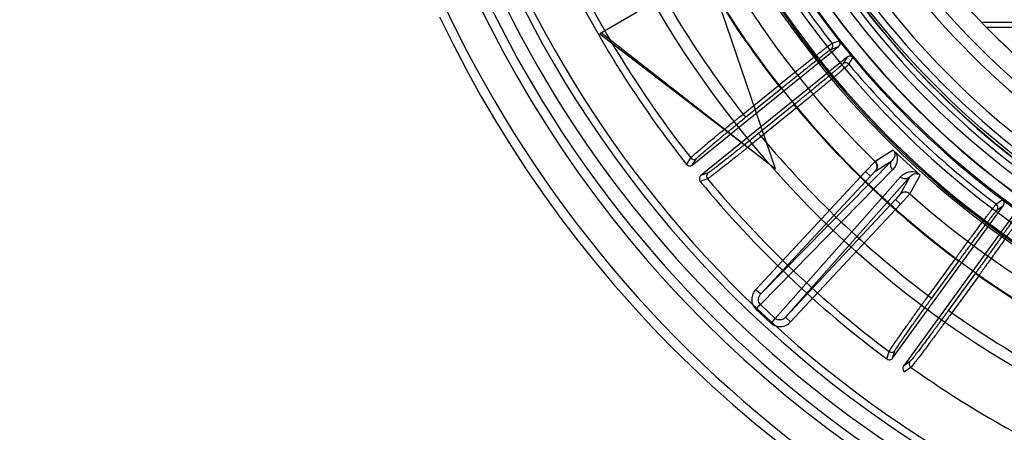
# Model space of a CAD drawing. Header units: millimetres. Extents: x 0 to 297, y 0 to 210.
# Tile 65 of 256: x 145.069 to 145.573, y 92.721 to 92.932. Entities that reach past the tile are written whole.
import ezdxf

# ---------------------------------------------------------------- set-up
doc = ezdxf.new("R2010")
doc.units = ezdxf.units.MM
doc.header["$LTSCALE"] = 16.335
doc.layers.get('0').update_dxf_attribs({"linetype": 'CONTINUOUS'})
for name, color, linetype in [('01_GLOBAL', 7, 'CONTINUOUS'), ('INTFCLR_144815', 7, 'CONTINUOUS'), ('INTFCLR_72935', 7, 'CONTINUOUS')]:
    doc.layers.add(name, color=color, linetype=linetype)

msp = doc.modelspace()

# ---------------------------------------------------------------- linework, layer by layer
at = {"color": 7, "linetype": 'Continuous'}
msp.add_circle((146.8548034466, 92.13446435), 2.66, dxfattribs=at)
at = {"color": 9, "linetype": 'Continuous'}
msp.add_arc((146.8548034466, 92.13446435), 2.6259090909, 92.9674534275, 177.0325465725, dxfattribs=at)
at = {"layer": '01_GLOBAL', "color": 7, "linetype": 'Continuous'}
msp.add_circle((146.8548034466, 92.13446435), 2.695, dxfattribs=at)
at = {"layer": 'INTFCLR_144815', "color": 6, "linetype": 'Continuous'}
for p, q in [((145.4559151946, 92.8558915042), (145.4213174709, 92.9571600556)), ((145.384944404, 92.9361600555), (145.3657626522, 92.92508546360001)), ((145.3657626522, 92.92508546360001), (145.4521979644, 92.8588003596)), ((145.3667578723, 92.9256600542), (145.4559151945, 92.8558915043)), ((145.4132022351, 92.8578673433), (145.4881980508, 92.91859775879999)), ((145.488851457, 92.9209472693), (145.48844793, 92.92150077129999)), ((145.4926032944, 92.913157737), (145.4175963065, 92.8524182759)), ((145.4950373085, 92.91330836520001), (145.4954947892, 92.9127985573)), ((145.5158315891, 92.75897496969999), (145.5726575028, 92.8371891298)), ((145.5726805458, 92.8396276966), (145.5721475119, 92.840057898)), ((145.578320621, 92.8330746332), (145.521487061, 92.7548499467))]:
    msp.add_line(p, q, dxfattribs=at)
at = {"layer": 'INTFCLR_144815', "color": 9, "linetype": 'Continuous'}
for p, q in [((145.4845003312, 92.91721513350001), (145.4881980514, 92.9185977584)), ((145.48844793, 92.92150077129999), (145.4848285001, 92.9201418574)), ((145.4926032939, 92.9131577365), (145.4904820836, 92.9098282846)), ((145.4934130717, 92.9095407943), (145.495494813, 92.9127985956)), ((145.4392275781, 92.8839560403), (145.4573068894, 92.8985963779)), ((145.4405489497, 92.88232428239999), (145.4586282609, 92.89696462)), ((145.4573068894, 92.8985963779), (145.4586282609, 92.89696462)), ((145.4652949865, 92.8887318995), (145.4471998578, 92.8740787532)), ((145.466616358, 92.8871001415), (145.4485212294, 92.87244699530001)), ((145.4652949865, 92.8887318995), (145.466616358, 92.8871001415)), ((145.4392275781, 92.8839560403), (145.4405489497, 92.88232428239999)), ((145.4485212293, 92.87244699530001), (145.4471998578, 92.8740787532)), ((145.4102337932, 92.85819481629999), (145.4123798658, 92.86155250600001)), ((145.5160566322, 92.86555445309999), (145.5068839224, 92.8596007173)), ((145.4132022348, 92.8578673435), (145.4153492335, 92.86121767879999)), ((145.5155454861, 92.8602486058), (145.4482807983, 92.79179883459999)), ((145.5069935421, 92.8547173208), (145.5155454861, 92.8602486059)), ((145.4213172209, 92.853819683), (145.4175963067, 92.8524182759)), ((145.502026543, 92.85456587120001), (145.4457211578, 92.794185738)), ((145.515840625, 92.8554333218), (145.4480728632, 92.7864716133)), ((145.4482807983, 92.79179883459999), (145.5045861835, 92.8521789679)), ((145.4557354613, 92.7793261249), (145.5198019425, 92.8517393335)), ((145.4610352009, 92.7799051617), (145.5246260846, 92.8517808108)), ((145.502026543, 92.85456587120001), (145.5045861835, 92.8521789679)), ((145.5045861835, 92.8521789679), (145.506977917, 92.8547584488)), ((145.5246260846, 92.8517808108), (145.519704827, 92.8428638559)), ((145.5245840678, 92.843095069), (145.5298834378, 92.852660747)), ((145.4210239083, 92.85084974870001), (145.4172960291, 92.84945075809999)), ((145.519704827, 92.8428638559), (145.5173405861, 92.840285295)), ((145.5173405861, 92.840285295), (145.4610352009, 92.7799051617)), ((145.4635948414, 92.7775182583), (145.5199002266, 92.83789839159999)), ((145.5199002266, 92.83789839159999), (145.5173405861, 92.840285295)), ((145.5721475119, 92.840057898), (145.5690031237, 92.8378085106)), ((145.5694436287, 92.8348965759), (145.5726575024, 92.8371891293)), ((145.5342177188, 92.79091033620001), (145.5479956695, 92.8098740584)), ((145.5359163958, 92.7896761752), (145.5496943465, 92.8086398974)), ((145.5479956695, 92.8098740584), (145.5496943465, 92.8086398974)), ((145.5582646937, 92.8024131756), (145.5444759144, 92.78343454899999)), ((145.5599633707, 92.8011790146), (145.5461745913, 92.78220038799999)), ((145.5582646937, 92.8024131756), (145.5599633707, 92.8011790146)), ((145.4457211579, 92.79418573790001), (145.4482807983, 92.79179883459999)), ((145.5342177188, 92.79091033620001), (145.5359163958, 92.7896761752)), ((145.4456828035, 92.78416342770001), (145.4480100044, 92.78653162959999)), ((145.4480728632, 92.7864716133), (145.4458083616, 92.7840432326)), ((145.4480728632, 92.7864716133), (145.4480100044, 92.78653162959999)), ((145.4557354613, 92.7793261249), (145.4480728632, 92.7864716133)), ((145.4534709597, 92.7768977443), (145.4458083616, 92.7840432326)), ((145.5444759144, 92.78343454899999), (145.5461745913, 92.78220038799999)), ((145.4557354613, 92.7793261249), (145.4534709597, 92.7768977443)), ((145.4535996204, 92.7767808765), (145.4557997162, 92.7792676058)), ((145.4557997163, 92.7792676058), (145.4557354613, 92.7793261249)), ((145.4610352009, 92.7799051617), (145.4635948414, 92.7775182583)), ((145.5128797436, 92.7585228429), (145.514083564, 92.76232143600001)), ((145.5158315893, 92.75897497), (145.5170382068, 92.7627667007)), ((145.5247185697, 92.7571667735), (145.5214870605, 92.75484994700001)), ((145.5252041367, 92.75422197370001), (145.5219652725, 92.7519056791))]:
    msp.add_line(p, q, dxfattribs=at)
at = {"layer": 'INTFCLR_144815', "color": 7, "linetype": 'Continuous'}
for p, q in [((145.5298833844, 92.8526606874), (145.5160564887, 92.86555447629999)), ((145.5229699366, 92.8591075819), (145.5160564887, 92.86555447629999)), ((145.506968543, 92.8597417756), (145.5020265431, 92.85456587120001)), ((145.502026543, 92.85456587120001), (145.5068838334, 92.8596008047)), ((145.5298833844, 92.8526606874), (145.5229699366, 92.8591075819)), ((145.5199002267, 92.83789839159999), (145.5246196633, 92.84313853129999)), ((145.5245840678, 92.8430950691), (145.5199002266, 92.83789839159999))]:
    msp.add_line(p, q, dxfattribs=at)
at = {"layer": 'INTFCLR_144815', "color": 6, "linetype": 'Continuous'}
for radius in [0.4466793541, 0.4256665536]:
    msp.add_circle((145.8396077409, 93.1986600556), radius, dxfattribs=at)
for centre, radius, start, end in [((145.8396077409, 93.1986600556), 0.6157754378, 313.9937911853, 154.5150993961), ((145.8396077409, 93.1986600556), 0.5947754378, 312.9543589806, 154.5144414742), ((145.8396077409, 93.1986600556), 0.5751005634, 108.7136429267, 257.7559644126), ((145.8396077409, 93.1986600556), 0.4627266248, 45.0000000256, 314.9999999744), ((145.8396077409, 93.1986600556), 0.4618985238, 44.999999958, 315.000000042), ((145.8396077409, 93.1986600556), 0.461229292, 44.99999997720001, 315.0000000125), ((145.8396077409, 93.1986600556), 0.4472794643, 47.86578076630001, 312.1342192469), ((145.8396077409, 93.1986600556), 0.4408857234, 45.72777364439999, 314.2722263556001), ((145.8396077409, 93.1986600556), 0.4268887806, 45.6663486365, 314.3336513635), ((145.8396077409, 93.1986600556), 0.427, 190.6326298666, 247.7397281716), ((145.8396077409, 93.1986600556), 0.4169682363, 205.6072723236, 244.3927276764), ((145.8396077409, 93.1986600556), 0.3959554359, 207.0737153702, 242.9262846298), ((145.8399207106, 93.1980122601), 0.54782, 204.5122890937, 218.3386713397), ((145.8396077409, 93.1986600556), 0.5947754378, 205.4855585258, 293.0456409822), ((145.8396077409, 93.1986600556), 0.6157754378, 205.4849006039, 292.0062088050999), ((145.4831756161, 92.91884530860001), 0.002100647, 309.0980464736, 38.1112069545), ((145.8396077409, 93.1986600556), 0.4473594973, 218.2829108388, 219.7170891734), ((145.4918012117, 92.90819358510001), 0.002100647, 39.889223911, 128.9019536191), ((145.4118798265, 92.85949856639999), 0.0020998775, 218.3808656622, 309.0311725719), ((145.4189170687, 92.8507856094), 0.0020999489, 128.9714788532, 219.4698665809), ((145.8399207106, 93.1980122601), 0.54782, 219.5142520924, 233.3456460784), ((145.5677421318, 92.83612834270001), 0.002100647, 324.0980465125, 53.1112069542), ((145.8396077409, 93.1986600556), 0.4473594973, 233.2829108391, 234.7170891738), ((145.5141320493, 92.7602083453), 0.002099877, 233.3878338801, 324.0311753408), ((145.5231853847, 92.7536147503), 0.0020999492, 143.9714820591, 234.4768307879)]:
    msp.add_arc(centre, radius, start, end, dxfattribs=at)
at = {"layer": 'INTFCLR_144815', "color": 9, "linetype": 'Continuous'}
for centre, radius, start, end in [((145.8396077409, 93.1986600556), 0.5712784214, 125.9035433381, 247.5002459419), ((145.8396077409, 93.1986600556), 0.4540564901, 52.5411294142, 307.4588705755), ((145.8396077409, 93.1986600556), 0.44073522, 45.7280221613, 314.2719778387), ((145.8396077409, 93.1986600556), 0.4337362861, 45.73034182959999, 314.2696581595), ((145.8396076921, 93.1986600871), 0.5153551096, 125.9035433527, 247.5002459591), ((145.8396077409, 93.1986600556), 0.4297215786, 128.4841463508, 246.0405071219), ((145.839607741, 93.1986600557), 0.47504355, 198.4596803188, 225.5403197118), ((145.8396077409, 93.1986600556), 0.4510440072, 204.8664382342, 218.1335617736), ((145.8396077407, 93.19866005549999), 0.4859960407, 204.8720266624, 218.1279733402), ((145.8399207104, 93.19801226), 0.5091034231, 204.7515083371, 218.0887233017), ((145.8399207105, 93.19801226), 0.5440554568, 204.6484090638, 218.201512), ((145.8396077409, 93.1986600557), 0.5830188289, 203.8266800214, 313.0809380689), ((145.8396077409, 93.1986600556), 0.590019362, 203.8278898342, 312.5732768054), ((145.8396077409, 93.1986600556), 0.6110177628, 203.8266800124, 319.1799903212), ((145.8396077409, 93.1986600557), 0.4856448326, 211.4870912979, 246.040507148), ((145.8396077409, 93.1986600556), 0.4510440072, 219.8664382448, 233.1335617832), ((145.8396077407, 93.19866005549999), 0.4859960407, 219.8720266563, 233.1279733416), ((145.8399207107, 93.1980122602), 0.5091034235, 219.7536127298, 233.0962001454), ((145.4140301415, 92.8628524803), 0.0021007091, 218.2286241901, 308.8994333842), ((145.4226420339, 92.85218952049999), 0.0021007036, 129.1003362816, 219.6239978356), ((145.8399207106, 93.1980122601), 0.544055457, 219.6503858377, 233.208535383), ((145.8396077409, 93.1986600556), 0.4750435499, 228.4596802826, 255.5403196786), ((145.8396077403, 93.1986600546), 0.4859960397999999, 234.8720266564, 240.6586020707), ((145.4503373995, 92.788900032), 0.006640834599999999, 225.5003209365, 227.0000047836), ((145.839920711, 93.1980122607), 0.509103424, 234.7610892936, 242.0704016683), ((145.4580000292, 92.7817545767), 0.006640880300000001, 226.9999997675, 228.4996732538), ((145.515340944, 92.7640043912), 0.0021007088, 233.2356275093, 323.8994442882), ((145.5264201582, 92.7559350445), 0.0021007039, 144.1003473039, 234.6310018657), ((145.8399207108, 93.1980122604), 0.5440554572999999, 234.6574089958, 242.0704016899)]:
    msp.add_arc(centre, radius, start, end, dxfattribs=at)
at = {"layer": 'INTFCLR_144815', "color": 7, "linetype": 'Continuous'}
for centre, start, end in [((145.5044322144, 92.8571026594), 317.0375709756, 45.5365050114), ((145.5222630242, 92.8404751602), 48.4614531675, 136.9624284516)]:
    msp.add_arc(centre, 0.0035001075, start, end, dxfattribs=at)
at = {"layer": 'INTFCLR_144815', "color": 6, "linetype": 'Continuous'}
for points, knots in [([(145.4573068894, 92.8985963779), (145.4580776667, 92.8992193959), (145.4596208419, 92.9004647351), (145.4619307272, 92.90232347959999), (145.464220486, 92.90416079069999), (145.4664567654, 92.905949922), (145.4686155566, 92.907671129), (145.4706824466, 92.9093132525), (145.4726532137, 92.91087328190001), (145.4745176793, 92.91234319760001), (145.4762561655, 92.9137073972), (145.4778563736, 92.9149559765), (145.4793091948, 92.91608243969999), (145.4806098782, 92.91708275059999), (145.4817466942, 92.9179495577), (145.4827114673, 92.9186717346), (145.4834927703, 92.91925431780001), (145.4841770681, 92.9197241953), (145.4845843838, 92.92004529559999), (145.4848285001, 92.9201418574)], [0, 0, 0, 0, 0.0850492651, 0.1701690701, 0.2544288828, 0.3369797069, 0.415932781, 0.4913591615, 0.5635131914, 0.6316257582, 0.6951004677, 0.7531483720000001, 0.8058019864, 0.8528569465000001, 0.8939622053, 0.928463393, 0.9563192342, 0.9774719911, 1, 1, 1, 1]), ([(145.4881980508, 92.91859775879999), (145.4884500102, 92.9188017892), (145.4889962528, 92.9194943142), (145.4890313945, 92.92045214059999), (145.4888514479, 92.9209472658)], [0, 0, 0, 0, 0.3809658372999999, 1, 1, 1, 1]), ([(145.4950373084, 92.913308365), (145.4947628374, 92.91347969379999), (145.4939297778, 92.91376984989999), (145.4930132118, 92.9134896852), (145.4926032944, 92.913157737)], [0, 0, 0, 0, 0.3801956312, 1, 1, 1, 1]), ([(145.4934130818, 92.90954078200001), (145.4932609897, 92.90931144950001), (145.4928362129, 92.90896102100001), (145.4921944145, 92.9083524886), (145.4914143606, 92.9076698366), (145.4904634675, 92.9068398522), (145.4893407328, 92.9058767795), (145.4880547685, 92.9047824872), (145.4866116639, 92.9035639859), (145.4850275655, 92.9022345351), (145.4833160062, 92.9008058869), (145.4814884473, 92.89928714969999), (145.4795521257, 92.89768428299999), (145.4775245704, 92.89601185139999), (145.4754262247, 92.8942870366), (145.4732800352, 92.8925286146), (145.471094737, 92.8907431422), (145.4688706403, 92.88893088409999), (145.4673731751, 92.88771416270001), (145.466616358, 92.8871001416)], [0, 0, 0, 0, 0.0236146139, 0.0463538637, 0.0762315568, 0.112430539, 0.154715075, 0.2031505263, 0.2573373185, 0.3167930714, 0.3806188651, 0.4486563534, 0.5207089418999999, 0.5963276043, 0.674203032, 0.7538026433, 0.8344246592, 0.9163675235, 1, 1, 1, 1]), ([(145.5479956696, 92.8098740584), (145.5485789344, 92.81067533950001), (145.5497472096, 92.8122776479), (145.551497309, 92.8146708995), (145.553233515, 92.8170382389), (145.5549305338, 92.8193451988), (145.5565702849, 92.8215664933), (145.5581417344, 92.8236876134), (145.559641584, 92.825704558), (145.5610620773, 92.8276069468), (145.5623882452, 92.8293746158), (145.5636107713, 92.8309948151), (145.5647225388, 92.8324589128), (145.5657200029, 92.8337617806), (145.5665937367, 92.8348932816), (145.5673387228, 92.8358405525), (145.56794262, 92.8366055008), (145.5684819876, 92.8372364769), (145.5687923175, 92.83765205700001), (145.5690031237, 92.8378085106)], [0, 0, 0, 0, 0.0850492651, 0.1701690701, 0.2544288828, 0.3369797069, 0.415932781, 0.4913591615, 0.5635131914, 0.6316257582, 0.6951004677, 0.7531483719, 0.8058019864, 0.8528569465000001, 0.8939622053, 0.928463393, 0.9563192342, 0.9774719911, 1, 1, 1, 1]), ([(145.5726575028, 92.8371891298), (145.5728480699, 92.83745142), (145.5731964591, 92.83826172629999), (145.5729825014, 92.8391960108), (145.5726805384, 92.8396276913)], [0, 0, 0, 0, 0.3809657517, 1, 1, 1, 1]), ([(145.580038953, 92.8297905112), (145.5799513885, 92.8295295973), (145.5796317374, 92.82908111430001), (145.5791692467, 92.82832711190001), (145.5785923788, 92.8274657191), (145.5778886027, 92.8264177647), (145.5770533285, 92.8251968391), (145.5760933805, 92.8238055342), (145.5750142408, 92.8222542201), (145.5738279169, 92.8205596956), (145.5725452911, 92.8187379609), (145.5711741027, 92.8167994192), (145.569719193, 92.8147508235), (145.5681940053, 92.81261120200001), (145.5666133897, 92.81040180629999), (145.5649953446, 92.80814768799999), (145.5633465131, 92.8058573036), (145.5616671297, 92.8035309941), (145.5605355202, 92.8019680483), (145.5599633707, 92.8011790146)], [0, 0, 0, 0, 0.0236174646, 0.0463597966, 0.0762413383, 0.112444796, 0.1547358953, 0.2031690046, 0.2575052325, 0.3169006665, 0.3806782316, 0.4486967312, 0.5206642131, 0.5963013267, 0.6741808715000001, 0.7537853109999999, 0.8344129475, 0.9163615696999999, 1, 1, 1, 1])]:
    msp.add_open_spline(points, degree=3, knots=knots, dxfattribs=at)
at = {"layer": 'INTFCLR_144815', "color": 9, "linetype": 'Continuous'}
for points, knots in [([(145.4586282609, 92.8969646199), (145.459346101, 92.8975459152), (145.4607778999, 92.8987036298), (145.46291604, 92.90042724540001), (145.4650270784, 92.90212374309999), (145.4670952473, 92.9037804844), (145.4691051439, 92.9053851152), (145.4710424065, 92.90692616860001), (145.4728936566, 92.9083930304), (145.4746461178, 92.9097755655), (145.4762872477, 92.911063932), (145.4778052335, 92.9122487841), (145.4791890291, 92.9133217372), (145.4804291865, 92.9142749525), (145.4815165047, 92.91510307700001), (145.4824446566, 92.9157965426), (145.48320258, 92.91636094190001), (145.483867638, 92.9168143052), (145.4842635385, 92.91712661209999), (145.4845003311, 92.91721513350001)], [0, 0, 0, 0, 0.08432267, 0.1680898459, 0.2507128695, 0.3315559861, 0.4099994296, 0.4854968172, 0.5575372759, 0.6256198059, 0.6892684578, 0.7480054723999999, 0.8014118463, 0.8491164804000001, 0.8908026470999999, 0.9261630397, 0.9549373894, 0.9769222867, 1, 1, 1, 1]), ([(145.4904820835, 92.9098282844), (145.4903459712, 92.90961461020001), (145.4899573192, 92.90929171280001), (145.4893746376, 92.9087345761), (145.4886643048, 92.90811001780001), (145.487792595, 92.9073459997), (145.4867561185, 92.9064543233), (145.4855653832, 92.90543904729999), (145.48422758, 92.90430809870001), (145.4827525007, 92.90306922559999), (145.4811507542, 92.90173157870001), (145.479433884, 92.90030472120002), (145.4776138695, 92.898798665), (145.475703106, 92.89722365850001), (145.4737151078, 92.89559087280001), (145.4716648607, 92.8939126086), (145.4695680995, 92.8922017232), (145.4674400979, 92.8904707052), (145.4660118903, 92.889312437), (145.4652949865, 92.8887318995)], [0, 0, 0, 0, 0.0231275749, 0.0451535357, 0.0739556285, 0.1093267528, 0.1510233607, 0.1987508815, 0.2521830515, 0.3109402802, 0.3746024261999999, 0.4426883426, 0.5147332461, 0.5902585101, 0.6687402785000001, 0.7495811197, 0.8321331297, 0.9157872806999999, 1, 1, 1, 1]), ([(145.412379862, 92.86155251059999), (145.4125605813, 92.86182413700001), (145.4130715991, 92.862234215), (145.4138403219, 92.8629560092), (145.4152349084, 92.8641623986), (145.4169129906, 92.8656023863), (145.4185738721, 92.8670008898), (145.4196890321, 92.8679360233), (145.4216088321, 92.86954037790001), (145.4236107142, 92.8712001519), (145.4256913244, 92.8729166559), (145.4272121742, 92.8741687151), (145.4300039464, 92.8764602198), (145.4328492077, 92.87878202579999), (145.4353472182, 92.88081246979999), (145.437067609, 92.88220862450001), (145.4383622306, 92.88325661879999), (145.4392275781, 92.88395604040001)], [0, 0, 0, 0, 0.0279848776, 0.0550497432, 0.090869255, 0.1859202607, 0.2448529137, 0.2770844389, 0.3107592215, 0.4594581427, 0.5001431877, 0.5421235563, 0.6284328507, 0.8099506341, 0.8571271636, 0.9045593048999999, 1, 1, 1, 1]), ([(145.4153492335, 92.86121767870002), (145.4155148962, 92.8614761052), (145.41599586, 92.8618635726), (145.4167150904, 92.862545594), (145.4180230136, 92.8636838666), (145.4195972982, 92.86504114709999), (145.4211558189, 92.86635928), (145.422202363, 92.8672404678), (145.4240042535, 92.8687519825), (145.4258833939, 92.870315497), (145.427836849, 92.87193199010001), (145.4292648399, 92.87311097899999), (145.4318864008, 92.87526843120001), (145.4345582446, 92.87745436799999), (145.4369042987, 92.8793656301), (145.4385201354, 92.8806797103), (145.4397361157, 92.8816660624), (145.4405489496, 92.88232428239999)], [0, 0, 0, 0, 0.0280090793, 0.05508402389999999, 0.09090385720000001, 0.1859566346, 0.2448900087, 0.2771208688, 0.3107936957, 0.459488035, 0.5001712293, 0.5421496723, 0.628455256, 0.8099624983, 0.857135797, 0.9045651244, 1, 1, 1, 1]), ([(145.4485212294, 92.87244699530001), (145.4468136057, 92.87106205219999), (145.4442694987, 92.86900504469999), (145.4413076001, 92.8666220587), (145.439650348, 92.86529219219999), (145.4372991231, 92.86340892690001), (145.4346509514, 92.8612974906), (145.4320676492, 92.8592513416), (145.4306970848, 92.8581700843), (145.4288974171, 92.8567542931), (145.4271856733, 92.8554168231), (145.4255602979, 92.8541613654), (145.4246742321, 92.85348292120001), (145.423455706, 92.852543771), (145.4221745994, 92.8516492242), (145.4213310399, 92.8509712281), (145.4210239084, 92.85084974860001)], [0, 0, 0, 0, 0.1886067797, 0.2806526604, 0.3261051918, 0.3708838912, 0.5390713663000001, 0.6166417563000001, 0.6535799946, 0.6888254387, 0.8130686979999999, 0.8399336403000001, 0.8649915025, 0.908831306, 0.9716672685, 1, 1, 1, 1]), ([(145.4471998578, 92.8740787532), (145.4455936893, 92.87277810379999), (145.4432005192, 92.8708465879), (145.440414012, 92.8686094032), (145.4388547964, 92.86736102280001), (145.4366425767, 92.86559321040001), (145.4341508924, 92.8636113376), (145.4317196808, 92.8616914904), (145.4304297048, 92.86067708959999), (145.4287357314, 92.85934895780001), (145.4271241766, 92.8580947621), (145.4255936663, 92.8569178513), (145.4247592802, 92.8562819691), (145.4236117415, 92.85540114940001), (145.422404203, 92.8545660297), (145.4216080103, 92.85392925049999), (145.4213172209, 92.853819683)], [0, 0, 0, 0, 0.188595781, 0.280635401, 0.3260860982, 0.3708629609, 0.5390432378, 0.6166100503, 0.6535472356, 0.6887928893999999, 0.8130342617, 0.8398996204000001, 0.8649579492, 0.9087980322, 0.9716436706, 1, 1, 1, 1]), ([(145.5165385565, 92.8651049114), (145.5167872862, 92.8647140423), (145.5171163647, 92.8637057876), (145.5168981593, 92.86227402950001), (145.5163010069, 92.8610959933), (145.5158120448, 92.8605084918), (145.5155454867, 92.86024860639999)], [0, 0, 0, 0, 0.261142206, 0.5731677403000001, 0.790160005, 1, 1, 1, 1]), ([(145.5173437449, 92.8643540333), (145.5178575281, 92.8634696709), (145.5182763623, 92.8620043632), (145.5182032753, 92.8601605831), (145.517894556, 92.85865981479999), (145.517172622, 92.857018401), (145.5163139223, 92.85591497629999), (145.5158406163, 92.855433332)], [0, 0, 0, 0, 0.3172302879, 0.4504430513, 0.570800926, 0.7905518, 1, 1, 1, 1]), ([(145.5155454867, 92.86024860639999), (145.5152632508, 92.8599441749), (145.5147946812, 92.8591781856), (145.5146043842, 92.8578161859), (145.5149699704, 92.85647188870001), (145.5155225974, 92.85573144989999), (145.515840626, 92.85543332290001)], [0, 0, 0, 0, 0.2341584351, 0.4914350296, 0.7541194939, 1, 1, 1, 1]), ([(145.5198019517, 92.851739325), (145.5202523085, 92.85224342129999), (145.5212901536, 92.85318112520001), (145.5228776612, 92.8540126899), (145.5243494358, 92.85442552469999), (145.5261826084, 92.85462786), (145.5276757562, 92.85431298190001), (145.5285962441, 92.8538609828)], [0, 0, 0, 0, 0.2096610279, 0.4295009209, 0.5490376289, 0.6819346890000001, 1, 1, 1, 1]), ([(145.5246260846, 92.8517808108), (145.5243420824, 92.85147802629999), (145.5235565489, 92.85091692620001), (145.5225898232, 92.8507441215), (145.5220667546, 92.85077222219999)], [0, 0, 0, 0, 0.4421221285, 1, 1, 1, 1]), ([(145.5246260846, 92.8517808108), (145.5248669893, 92.85206513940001), (145.5254187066, 92.8525942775), (145.526448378, 92.853207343), (145.5278177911, 92.8535795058), (145.5288863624, 92.8533896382), (145.529401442, 92.8531101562)], [0, 0, 0, 0, 0.210222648, 0.4274669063, 0.669421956, 1, 1, 1, 1]), ([(145.5496943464, 92.8086398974), (145.5502372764, 92.8093871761), (145.5513206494, 92.8108760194), (145.5529398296, 92.8130942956), (145.5545398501, 92.81527936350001), (145.5561087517, 92.8174149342), (145.5576348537, 92.819485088), (145.5591072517, 92.8214750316), (145.5605157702, 92.82337105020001), (145.5618506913, 92.82516004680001), (145.5631024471, 92.8268292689), (145.5642620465, 92.8283666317), (145.5653209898, 92.8297611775), (145.5662721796, 92.83100288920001), (145.567108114, 92.83208421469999), (145.5678251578, 92.83299427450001), (145.5684111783, 92.8337356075), (145.568936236, 92.8343456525), (145.5692378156, 92.8347497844), (145.5694436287, 92.8348965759)], [0, 0, 0, 0, 0.0843226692, 0.1680898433, 0.2507128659, 0.3315559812, 0.4099994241, 0.4854968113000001, 0.557537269, 0.6256197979, 0.6892684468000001, 0.748005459, 0.8014118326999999, 0.8491164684, 0.8908026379, 0.9261630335, 0.9549373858, 0.9769222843, 1, 1, 1, 1]), ([(145.5771334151, 92.8293096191), (145.5770572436, 92.8290679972), (145.5767654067, 92.8286555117), (145.576346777, 92.8279665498), (145.5758222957, 92.8271794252), (145.5751780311, 92.82621582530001), (145.5744076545, 92.8250862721), (145.5735202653, 92.8237974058), (145.5725207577, 92.8223587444), (145.5714165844, 92.8207803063), (145.5702156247, 92.8190736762), (145.5689265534, 92.817251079), (145.5675583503, 92.815325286), (145.5661203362, 92.81330940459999), (145.5646226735, 92.81121772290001), (145.5630766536, 92.80906600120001), (145.5614941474, 92.8068707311), (145.5598866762, 92.8046479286), (145.5588069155, 92.8031594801), (145.5582646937, 92.8024131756)], [0, 0, 0, 0, 0.0231275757, 0.0451535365, 0.0739556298, 0.1093267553, 0.1510233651, 0.1987508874, 0.2521830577, 0.3109402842, 0.3746024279, 0.4426883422, 0.5147332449, 0.5902585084, 0.6687402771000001, 0.7495811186, 0.8321331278, 0.9157872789, 1, 1, 1, 1]), ([(145.4480100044, 92.78653162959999), (145.4476889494, 92.7868471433), (145.4471757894, 92.78765368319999), (145.4469833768, 92.7890956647), (145.447352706, 92.7905630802), (145.4479283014, 92.7914226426), (145.4482807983, 92.79179883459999)], [0, 0, 0, 0, 0.2329766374, 0.4761332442, 0.7331775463, 1, 1, 1, 1]), ([(145.5140835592, 92.76232143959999), (145.5141878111, 92.76263058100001), (145.5145752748, 92.76315894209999), (145.515130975, 92.7640550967), (145.5161657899, 92.76558131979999), (145.5174139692, 92.7674065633), (145.5186562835, 92.76918727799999), (145.5194914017, 92.7703791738), (145.5209305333, 92.77242574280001), (145.5224345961, 92.7745470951), (145.5240000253, 92.7767436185), (145.5251449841, 92.7783466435), (145.5272485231, 92.7812826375), (145.5293958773, 92.7842617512), (145.5312832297, 92.78686955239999), (145.5325836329, 92.7886634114), (145.5335628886, 92.79001077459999), (145.5342177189, 92.79091033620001)], [0, 0, 0, 0, 0.0279845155, 0.0550492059, 0.09086855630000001, 0.185919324, 0.2448519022, 0.2770834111, 0.3107581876, 0.4594571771, 0.5001422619, 0.5421226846, 0.6284321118, 0.8099502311, 0.8571268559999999, 0.9045590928, 1, 1, 1, 1]), ([(145.5170382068, 92.7627667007), (145.5171313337, 92.7630591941), (145.5174956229, 92.76355793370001), (145.5180138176, 92.7644028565), (145.5189825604, 92.7658408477), (145.5201519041, 92.76755932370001), (145.5213161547, 92.7692359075), (145.5220989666, 92.7703579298), (145.5234482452, 92.7722842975), (145.5248586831, 92.774280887), (145.5263271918, 92.7763478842), (145.5274013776, 92.7778562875), (145.5293752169, 92.78061873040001), (145.5313902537, 92.7834217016), (145.5331616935, 92.78587503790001), (145.5343823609, 92.7875625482), (145.5353016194, 92.78883000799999), (145.5359163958, 92.7896761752)], [0, 0, 0, 0, 0.0280086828, 0.0550834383, 0.0909030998, 0.1859556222, 0.2448889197, 0.277119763, 0.3107925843, 0.4594869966, 0.5001702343, 0.542148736, 0.6284544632, 0.8099620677, 0.8571354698, 0.9045649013, 1, 1, 1, 1]), ([(145.5444759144, 92.78343454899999), (145.5432611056, 92.78176250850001), (145.541449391, 92.77927740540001), (145.5393368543, 92.7763952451), (145.5381538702, 92.77478584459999), (145.53647457, 92.7725056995), (145.5345807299, 92.7699464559), (145.5327292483, 92.7674627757), (145.5317457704, 92.76614906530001), (145.5304532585, 92.76442774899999), (145.5292212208, 92.7627991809), (145.5280474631, 92.76126624), (145.5274060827, 92.76043606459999), (145.5265256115, 92.75928824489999), (145.5255753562, 92.75816903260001), (145.5249710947, 92.7573478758), (145.5247185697, 92.7571667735)], [0, 0, 0, 0, 0.1885953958, 0.2806348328, 0.3260854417, 0.3708622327, 0.5390422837, 0.6166090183, 0.6535461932, 0.6887918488, 0.8130332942, 0.8398986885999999, 0.8649570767, 0.9087973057, 0.9716432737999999, 1, 1, 1, 1]), ([(145.5461745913, 92.78220038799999), (145.5448836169, 92.7804206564), (145.542958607, 92.7777752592), (145.5407144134, 92.77470685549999), (145.5394578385, 92.7729933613), (145.5376741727, 92.77056570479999), (145.5356627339, 92.7678407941), (145.5336970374, 92.7651957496), (145.5326530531, 92.76379657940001), (145.5312811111, 92.7619632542), (145.5299738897, 92.7602282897), (145.5287288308, 92.7585949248), (145.5280485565, 92.7577102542), (145.5271146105, 92.7564877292), (145.5261087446, 92.7552919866), (145.5254693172, 92.7544188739), (145.5252041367, 92.75422197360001)], [0, 0, 0, 0, 0.1886064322, 0.2806521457, 0.3261045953, 0.3708832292, 0.5390704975, 0.6166408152, 0.6535790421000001, 0.6888244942, 0.8130678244, 0.8399328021, 0.8649907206, 0.9088306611, 0.9716669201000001, 1, 1, 1, 1]), ([(145.4581143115, 92.7784880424), (145.4577615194, 92.7784712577), (145.4569233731, 92.7785499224), (145.4561561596, 92.7789521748), (145.4557997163, 92.7792676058)], [0, 0, 0, 0, 0.4259614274, 1, 1, 1, 1]), ([(145.4610352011, 92.7799051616), (145.460684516, 92.7795272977), (145.459798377, 92.7788371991), (145.4587003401, 92.7785157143), (145.4581143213, 92.7784881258)], [0, 0, 0, 0, 0.4677243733, 1, 1, 1, 1])]:
    msp.add_open_spline(points, degree=3, knots=knots, dxfattribs=at)
at = {"layer": 'INTFCLR_144815', "color": 7, "linetype": 'Continuous'}
for points, knots in [([(145.5069247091, 92.859639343), (145.5073933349, 92.85917961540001), (145.5079770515, 92.85812478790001), (145.5080122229, 92.8562877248), (145.5074502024, 92.85520651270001), (145.5069935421, 92.85471732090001)], [0, 0, 0, 0, 0.3652834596, 0.6276282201, 1, 1, 1, 1]), ([(145.5246196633, 92.84313853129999), (145.5241283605, 92.84357395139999), (145.5230353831, 92.8440826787), (145.5212003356, 92.84398960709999), (145.5201609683, 92.8433535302), (145.519704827, 92.8428638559)], [0, 0, 0, 0, 0.365286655, 0.6276297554, 1, 1, 1, 1])]:
    msp.add_open_spline(points, degree=3, knots=knots, dxfattribs=at)
at = {"layer": 'INTFCLR_144815', "color": 9, "linetype": 'Continuous'}
for points in [[(145.5220667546, 92.85077222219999), (145.521247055, 92.8508162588), (145.5204037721, 92.8511810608), (145.5198019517, 92.851739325)], [(145.4457211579, 92.79418573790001), (145.4450740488, 92.79349150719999), (145.4440378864, 92.791865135), (145.443485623, 92.78906621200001), (145.4440167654, 92.78632041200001), (145.4450405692, 92.78479443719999), (145.4456828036, 92.7841634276)], [(145.4535996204, 92.7767808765), (145.4542740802, 92.77618443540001), (145.4558674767, 92.7752692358), (145.4586437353, 92.77493107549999), (145.4613973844, 92.7756771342), (145.4629472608, 92.77682446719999), (145.4635948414, 92.7775182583)]]:
    msp.add_open_spline(points, degree=3, dxfattribs=at)
at = {"layer": 'INTFCLR_72935', "color": 9, "linetype": 'Continuous'}
for p, q in [((145.5914182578, 92.9309100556), (145.5614483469, 92.9309100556)), ((145.5943011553, 92.92826634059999), (145.5639135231, 92.9283724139))]:
    msp.add_line(p, q, dxfattribs=at)
at = {"layer": 'INTFCLR_72935', "color": 6, "linetype": 'Continuous'}
for radius, start, end in [(0.4224162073, 90, 270.0000000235), (0.4014439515, 90, 270.0000000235), (0.3860864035, 221.2891321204, 224.4326480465)]:
    msp.add_arc((145.8396077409, 93.1986600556), radius, start, end, dxfattribs=at)
at = {"layer": 'INTFCLR_72935', "color": 9, "linetype": 'Continuous'}
for radius, start, end in [(0.2950858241, 202.4933176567, 269.9999999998), (0.3860864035, 224.4326480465, 228.60750313)]:
    msp.add_arc((145.8396077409, 93.1986600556), radius, start, end, dxfattribs=at)

doc.saveas('drawing.dxf')
